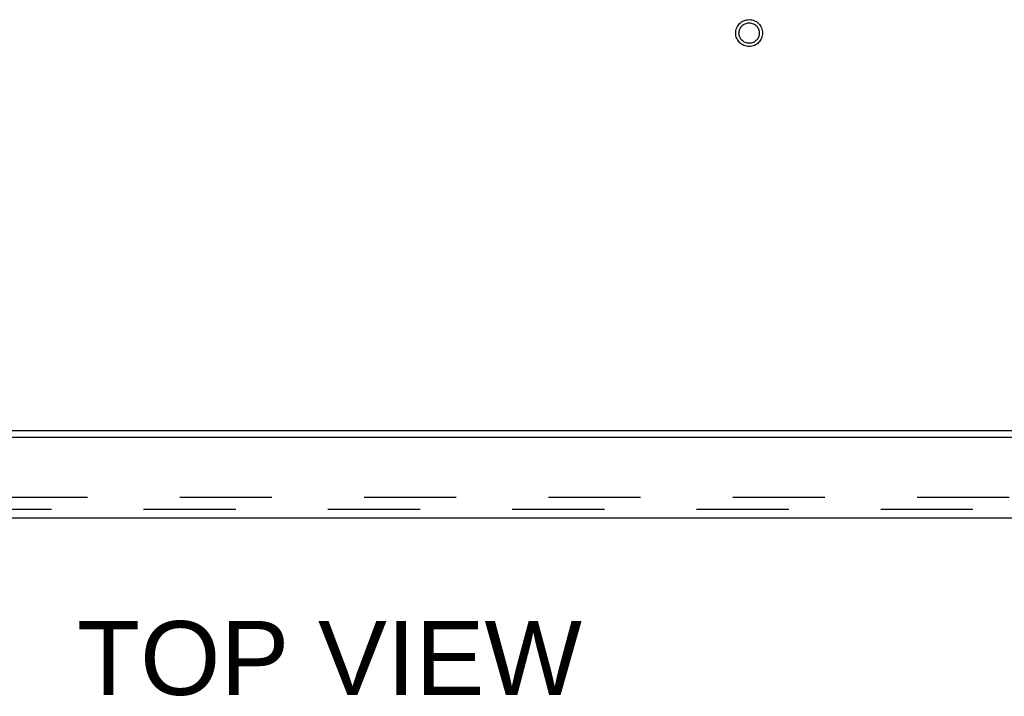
# Model space of a CAD drawing. Header units: inches. Extents: x 0 to 204, y 0 to 132.
# Tile 56 of 115: x 78 to 90, y 99 to 107. Entities that reach past the tile are written whole.
import ezdxf

# ---------------------------------------------------------------- set-up
doc = ezdxf.new("R2010")
doc.units = ezdxf.units.IN
doc.header["$LTSCALE"] = 11.243375
doc.header["$MEASUREMENT"] = 0
doc.linetypes.add('HIDDEN', pattern=[0.2, 0.1, -0.1])
doc.layers.get('0').update_dxf_attribs({"linetype": 'CONTINUOUS'})
for name, color, linetype in [('DEFAULT_2', 8, 'HIDDEN'), ('DIMENSIONS', 7, 'CONTINUOUS'), ('DOOR_ASSEMBLY', 7, 'CONTINUOUS')]:
    doc.layers.add(name, color=color, linetype=linetype)
doc.styles.get("Standard").update_dxf_attribs({"font": 'arial.ttf'})

msp = doc.modelspace()

# ---------------------------------------------------------------- linework, layer by layer
at = {"color": 3, "linetype": 'Continuous'}
msp.add_line((102.177, 102.249), (62.031, 102.249), dxfattribs=at)
at = {"layer": 'DEFAULT_2', "color": 8, "linetype": 'HIDDEN'}
msp.add_line((99.272, 101.436), (64.935, 101.436), dxfattribs=at)
for radius in [0.164, 0.124]:
    msp.add_circle((87.104, 107.103), radius, dxfattribs=at)
at = {"layer": 'DOOR_ASSEMBLY', "color": 3, "linetype": 'Continuous'}
for p, q in [((99.896, 102.17), (63.979, 102.17)), ((63.975, 101.191), (99.67, 101.191))]:
    msp.add_line(p, q, dxfattribs=at)
at = {"layer": 'DOOR_ASSEMBLY', "color": 8, "linetype": 'HIDDEN'}
msp.add_line((63.975, 101.295), (99.67, 101.295), dxfattribs=at)

# ---------------------------------------------------------------- texts
at = {"layer": 'DIMENSIONS', "color": 2, "linetype": 'Continuous', "insert": (81.984, 99.93), "char_height": 0.9019, "width": 6.14549, "attachment_point": 2, "line_spacing_factor": 0.9}
msp.add_mtext('TOP VIEW', dxfattribs=at)

doc.saveas('drawing.dxf')
